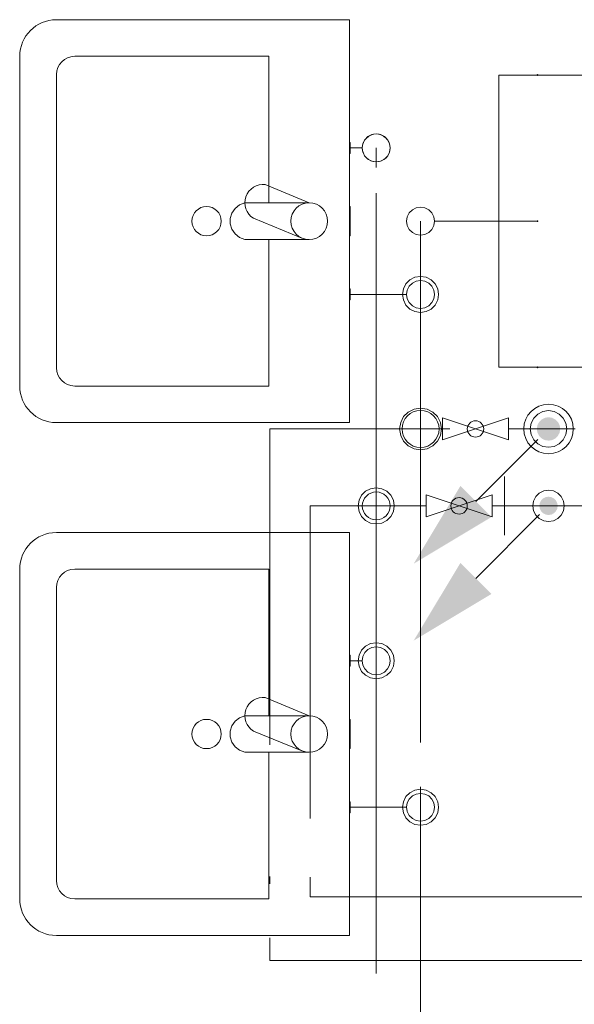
# Model space of a CAD drawing. Header units: millimetres. Extents: x -8524 to 49414, y -5950 to 2657.
# Tile 6 of 11: x 43913 to 44669, y -4271 to -2927. Entities that reach past the tile are written whole.
import ezdxf

# ---------------------------------------------------------------- set-up
doc = ezdxf.new("R2010")
doc.units = ezdxf.units.MM
doc.linetypes.add('DDS_LT3', pattern=[959.999986, 400, -179.999995, 10, -179.999995, 10, -179.999995])
doc.linetypes.add('DDS_LT4', pattern=[769.999991, 400, -179.999995, 10, -179.999995])
for name, color, linetype in [('Studená voda', 7, 'Continuous'), ('Teplá voda', 7, 'Continuous'), ('Zdravotní technika', 7, 'Continuous')]:
    doc.layers.add(name, color=color, linetype=linetype)

# ---------------------------------------------------------------- blocks, each defined once
blk = doc.blocks.new('Basin-Sink-Bidet-ID-46-8-29-901')
at = {"layer": 'Zdravotní technika', "color": 7, "lineweight": 5}
for p, q in [((-450, -225), (-450, 225)), ((-400, -200), (-400, 200)), ((-55, 25), (-115, 50)), ((-143, 25), (-55, 25)), ((-65, -23), (-131, 4)), ((-55, -25), (-143, -25)), ((-110, -25), (-110, -225)), ((-110, -225), (-375, -225)), ((0, -275), (-400, -275))]:
    blk.add_line(p, q, dxfattribs=at)
for points in [[(-400, 275), (0, 275), (0, -275)], [(-375, 225), (-110, 225), (-110, 25)], [(1, 107.5), (0, 107.5), (0, 92.5), (1, 92.5), (1, 107.5)], [(-143, -25), (-150.1, -22.2), (-156.1, -17.5), (-160.5, -11.1), (-162.7, -3.8), (-162.7, 3.8), (-160.5, 11.1), (-156.1, 17.5), (-150.1, 22.2), (-143, 25)], [(1, 20), (0, 20), (0, -20), (1, -20), (1, 20)], [(1, -92.5), (0, -92.5), (0, -107.5), (1, -107.5), (1, -92.5)]]:
    blk.add_lwpolyline(points, dxfattribs=at)
for centre, radius in [((-195, 0), 20), ((-55, 0), 25)]:
    blk.add_circle(centre, radius, dxfattribs=at)
for centre, radius, start, end in [((-400, 225), 50, 90, 180), ((-375, 200), 25, 90, 180), ((-117.7, 25.1), 25, 83.8988, 237.7432), ((-375, -200), 25, 180, 270), ((-400, -225), 50, 180, 270)]:
    blk.add_arc(centre, radius, start, end, dxfattribs=at)
blk = doc.blocks.new('Basin-Sink-Bidet-ID-46-8-29-992')
at = {"layer": 'Zdravotní technika', "color": 7, "lineweight": 5}
for p, q in [((-450, -225), (-450, 225)), ((-400, -200), (-400, 200)), ((-55, 25), (-115, 50)), ((-143, 25), (-55, 25)), ((-65, -23), (-131, 4)), ((-55, -25), (-143, -25)), ((-110, -25), (-110, -225)), ((-110, -225), (-375, -225)), ((0, -275), (-400, -275))]:
    blk.add_line(p, q, dxfattribs=at)
for points in [[(-400, 275), (0, 275), (0, -275)], [(-375, 225), (-110, 225), (-110, 25)], [(1, 107.5), (0, 107.5), (0, 92.5), (1, 92.5), (1, 107.5)], [(-143, -25), (-150.1, -22.2), (-156.1, -17.5), (-160.5, -11.1), (-162.7, -3.8), (-162.7, 3.8), (-160.5, 11.1), (-156.1, 17.5), (-150.1, 22.2), (-143, 25)], [(1, 20), (0, 20), (0, -20), (1, -20), (1, 20)], [(1, -92.5), (0, -92.5), (0, -107.5), (1, -107.5), (1, -92.5)]]:
    blk.add_lwpolyline(points, dxfattribs=at)
for centre, radius in [((-195, 0), 20), ((-55, 0), 25)]:
    blk.add_circle(centre, radius, dxfattribs=at)
for centre, radius, start, end in [((-400, 225), 50, 90, 180), ((-375, 200), 25, 90, 180), ((-117.7, 25.1), 25, 83.8988, 237.7432), ((-375, -200), 25, 180, 270), ((-400, -225), 50, 180, 270)]:
    blk.add_arc(centre, radius, start, end, dxfattribs=at)
blk = doc.blocks.new('WC-ID-46-8-29-2340')
at = {"layer": 'Zdravotní technika', "color": 7, "lineweight": 5}
for points in [[(-10.6, 199.4), (-147.8, 199.4), (-147.8, -199.4), (-10.6, -199.4), (-10.6, 199.4)], [(43.3, 153.3), (0, 163.3), (0, -164.4), (43.3, -154.4), (60.2, -151.1), (71.8, -153.3), (86.6, -154.4), (107.7, -158.9), (139.3, -170), (172.1, -182.2), (203.7, -192.2), (237.5, -196.7), (275.5, -195.6), (312.4, -191.1), (347.3, -184.4), (384.2, -173.3), (416.9, -161.1), (442.3, -148.9), (465.5, -134.4), (488.7, -117.8), (509.8, -100), (527.8, -83.3), (541.5, -66.7), (552.1, -51.1), (560.5, -33.3), (564.7, -14.4), (565.8, 0), (565.8, 5.6), (559.4, 32.2), (552.1, 48.9), (541.5, 65.6), (527.8, 82.2), (510.9, 98.9), (488.7, 116.7), (466.6, 133.3), (442.3, 148.9), (416.9, 160), (383.2, 173.3), (348.3, 183.3), (312.4, 190), (275.5, 194.4), (237.5, 195.6), (203.7, 191.1), (187.9, 186.7), (155.2, 175.6), (123.5, 163.3), (107.7, 157.8), (84.4, 151.1), (76, 151.1), (59.1, 151.1), (43.3, 153.3)], [(59.5, 150.9), (45.1, 91.4), (37.8, 30.3), (37.9, -31.2), (45.2, -92.2), (59.8, -151.8)], [(71.3, 151.2), (56.8, 91.4), (49.5, 30.2), (49.4, -31.5), (56.7, -92.8), (71.1, -152.6)], [(233.9, 136.7), (203.8, 124.4), (177.4, 104.9)], [(516.6, 38.1), (479.6, 76.8), (436.4, 107.7), (388.5, 129.7), (337.6, 141.9), (285.5, 144), (233.9, 135.9)], [(177, 104.6), (167.9, 33.7), (168, -37.8), (177.3, -108.6)], [(369.4, -21.1), (371.6, -4.4), (369.4, 12.2), (362.1, 26.7), (350.4, 38.9), (336.7, 45.6), (320.9, 48.9), (271.3, 48.9), (255.4, 46.7), (241.7, 38.9), (230.1, 26.7), (222.7, 12.2), (220.6, -4.4), (223.8, -22.2), (230.1, -35.6), (241.7, -47.8), (256.5, -55.6), (271.3, -57.8), (321.9, -57.8), (336.7, -54.4), (350.4, -47.8), (362.1, -35.6), (369.4, -21.1)], [(519.9, -37.8), (527.2, -12.5), (525.9, 13.9), (516, 38.1)], [(235.1, -140), (280, -148.7), (325.8, -149.2), (370.9, -141.7), (414.2, -126.2), (454.3, -103.2), (490.2, -73.4), (520.8, -37.6)], [(177.5, -109.3), (204.2, -128.6), (234.5, -140.5)]]:
    blk.add_lwpolyline(points, dxfattribs=at)
for centre, radius in [((-95, 199.5), 0.6), ((-95, 0), 0.6), ((0, 0), 5), ((-95, -199.5), 0.6)]:
    blk.add_circle(centre, radius, dxfattribs=at)
blk = doc.blocks.new('Začátek potrubí-PipeStart SV-PWC Studená voda D32-ID-46-8-29-361')
at = {"layer": 'Studená voda', "lineweight": 5}
for points in [[(16, 0), (15.2, 4.9), (12.9, 9.4), (9.4, 12.9), (4.9, 15.2), (0, 16), (-4.9, 15.2), (-9.4, 12.9), (-12.9, 9.4), (-15.2, 4.9), (-16, 0), (-15.2, -4.9), (-12.9, -9.4), (-9.4, -12.9), (-4.9, -15.2), (0, -16), (4.9, -15.2), (9.4, -12.9), (12.9, -9.4), (15.2, -4.9)], [(-183.8, -183.8), (-120.2, -77.8), (-77.8, -120.2)]]:
    blk.add_hatch(color=140, dxfattribs=at).paths.add_polyline_path(points)
at = {"layer": 'Studená voda', "color": 140, "lineweight": 5}
blk.add_line((-99, -99), (-14.6, -14.4), dxfattribs=at)
blk = doc.blocks.new('T-kus-T-kus SV-PWC Studená voda D32-ID-46-8-29-9282')
at = {"layer": 'Studená voda', "color": 140, "lineweight": 5}
blk.add_line((0, 0), (-34, 0), dxfattribs=at)
at = {"layer": 'Studená voda', "color": 140, "linetype": 'DDS_LT4', "lineweight": 5}
blk.add_line((0, 0), (0, 0), dxfattribs=at)
at = {"layer": 'Studená voda', "color": 140, "lineweight": 5}
blk.add_circle((0, 0), 33.8, dxfattribs=at)
blk.add_circle((0, 0), 33.8, dxfattribs=at)
blk = doc.blocks.new('Koleno-Koleno SV-PWC Studená voda D32-ID-46-8-29-470')
at = {"layer": 'Studená voda', "color": 140, "lineweight": 5}
blk.add_line((0, 0), (36.5, 0), dxfattribs=at)
blk.add_lwpolyline([(-7.7, 23.8), (0, 25), (7.7, 23.8), (14.7, 20.2), (20.2, 14.7), (23.8, 7.7), (25, 0), (23.8, -7.7), (20.2, -14.7), (14.7, -20.2), (7.7, -23.8), (0, -25), (-7.7, -23.8), (-14.7, -20.2), (-20.2, -14.7), (-23.8, -7.7), (-25, 0), (-23.8, 7.7), (-20.2, 14.7), (-14.7, 20.2), (-7.7, 23.8)], dxfattribs=at)
blk = doc.blocks.new('Začátek potrubí-PipeStart TV-PWH Teplá voda D25-ID-46-8-29-412')
at = {"layer": 'Teplá voda', "lineweight": 5}
for points in [[(12.5, 0), (11.9, 3.9), (10.1, 7.3), (7.3, 10.1), (3.9, 11.9), (0, 12.5), (-3.9, 11.9), (-7.3, 10.1), (-10.1, 7.3), (-11.9, 3.9), (-12.5, 0), (-11.9, -3.9), (-10.1, -7.3), (-7.3, -10.1), (-3.9, -11.9), (0, -12.5), (3.9, -11.9), (7.3, -10.1), (10.1, -7.3), (11.9, -3.9)], [(-183.8, -183.8), (-120.2, -77.8), (-77.8, -120.2)]]:
    blk.add_hatch(color=20, dxfattribs=at).paths.add_polyline_path(points)
at = {"layer": 'Teplá voda', "color": 20, "lineweight": 5}
blk.add_line((-99, -99), (-12.1, -12), dxfattribs=at)
blk = doc.blocks.new('T-kus-T-kus TV-PWH Teplá voda D25-ID-46-8-29-839')
at = {"layer": 'Teplá voda', "color": 20, "linetype": 'DDS_LT3', "lineweight": 5}
blk.add_line((30, 0), (-30, 0), dxfattribs=at)
at = {"layer": 'Teplá voda', "color": 20, "lineweight": 5}
blk.add_line((0, 0), (0, 0), dxfattribs=at)
blk.add_lwpolyline([(-6.6, 20.4), (0, 21.5), (6.6, 20.4), (12.6, 17.4), (17.4, 12.6), (20.4, 6.6), (21.5, 0), (20.4, -6.6), (17.4, -12.6), (12.6, -17.4), (6.6, -20.4), (0, -21.5), (-6.6, -20.4), (-12.6, -17.4), (-17.4, -12.6), (-20.4, -6.6), (-21.5, 0), (-20.4, 6.6), (-17.4, 12.6), (-12.6, 17.4), (-6.6, 20.4)], dxfattribs=at)
blk = doc.blocks.new('Segment trubky-TV-PWH Teplá voda D25-ID-46-8-29-945')
at = {"layer": 'Teplá voda', "color": 20, "linetype": 'DDS_LT3', "lineweight": 5}
blk.add_line((0, 0), (50, 0), dxfattribs=at)
blk = doc.blocks.new('T-kus-T-kus TV-PWH Teplá voda D20-ID-46-8-29-9135')
at = {"layer": 'Teplá voda', "color": 20, "linetype": 'DDS_LT3', "lineweight": 5}
blk.add_line((0, -27), (0, 27), dxfattribs=at)
at = {"layer": 'Teplá voda', "color": 20, "lineweight": 5}
blk.add_line((0, 0), (0, 0), dxfattribs=at)
blk.add_circle((0, 0), 19, dxfattribs=at)
blk = doc.blocks.new('Segment trubky-TV-PWH Teplá voda D20-ID-46-8-29-9169')
at = {"layer": 'Teplá voda', "color": 20, "linetype": 'DDS_LT3', "lineweight": 5}
blk.add_line((0, 0), (0, -157.4), dxfattribs=at)
blk = doc.blocks.new('T-kus-T-kus TV-PWH Teplá voda D20-ID-46-8-29-9364')
at = {"layer": 'Teplá voda', "color": 20, "linetype": 'DDS_LT3', "lineweight": 5}
blk.add_line((0, 27), (0, -27), dxfattribs=at)
at = {"layer": 'Teplá voda', "color": 20, "lineweight": 5}
blk.add_line((0, 0), (0, 0), dxfattribs=at)
blk.add_lwpolyline([(-23.4, -7.6), (-24.6, 0), (-23.4, 7.6), (-19.9, 14.5), (-14.5, 19.9), (-7.6, 23.4), (0, 24.6), (7.6, 23.4), (14.5, 19.9), (19.9, 14.5), (23.4, 7.6), (24.6, 0), (23.4, -7.6), (19.9, -14.5), (14.5, -19.9), (7.6, -23.4), (0, -24.6), (-7.6, -23.4), (-14.5, -19.9), (-19.9, -14.5), (-23.4, -7.6)], dxfattribs=at)
blk = doc.blocks.new('Segment trubky-TV-PWH Teplá voda D20-ID-46-8-29-9660')
at = {"layer": 'Teplá voda', "color": 20, "linetype": 'DDS_LT3', "lineweight": 5}
blk.add_line((0, 0), (0, -646), dxfattribs=at)
blk = doc.blocks.new('Koleno-Koleno TV-PWH Teplá voda D20-ID-46-8-29-6007')
at = {"layer": 'Teplá voda', "color": 20, "lineweight": 5}
for p, q in [((26.8, 0), (0, 0)), ((0, 0), (0, -26.8))]:
    blk.add_line(p, q, dxfattribs=at)
blk = doc.blocks.new('Segment trubky-TV-PWH Teplá voda D20-ID-46-8-29-7126')
at = {"layer": 'Teplá voda', "color": 20, "linetype": 'DDS_LT3', "lineweight": 5}
blk.add_line((0, 0), (0, -480.1), dxfattribs=at)
blk = doc.blocks.new('Koleno-Koleno TV-PWH Teplá voda D20-ID-46-8-29-10022')
at = {"layer": 'Teplá voda', "color": 20, "lineweight": 5}
for p, q in [((0, 26.8), (0, 0)), ((0, 0), (26.8, 0))]:
    blk.add_line(p, q, dxfattribs=at)
blk = doc.blocks.new('Segment trubky-TV-PWH Teplá voda D20-ID-46-8-29-14894')
at = {"layer": 'Teplá voda', "color": 20, "linetype": 'DDS_LT3', "lineweight": 5}
blk.add_line((0, 0), (3475.3, 0), dxfattribs=at)
blk = doc.blocks.new('Segment trubky-SV-PWC Studená voda D25-ID-46-8-29-8717')
at = {"layer": 'Studená voda', "color": 140, "linetype": 'DDS_LT4', "lineweight": 5}
blk.add_line((0, 0), (-20.6, 0), dxfattribs=at)
blk = doc.blocks.new('Ventil-Valve SV-PWC Studená voda D25-ID-46-8-29-15006')
at = {"layer": 'Studená voda', "color": 7, "lineweight": 5}
for points in [[(-45, 15), (-45, -15), (0, 0), (-45, 15)], [(45, 15), (45, -15), (0, 0), (45, 15)]]:
    blk.add_lwpolyline(points, dxfattribs=at)
blk.add_circle((0, 0), 11.2, dxfattribs=at)
blk = doc.blocks.new('T-kus-T-kus SV-PWC Studená voda D25-ID-46-8-29-8776')
at = {"layer": 'Studená voda', "color": 140, "linetype": 'DDS_LT4', "lineweight": 5}
blk.add_line((30, 0), (-30, 0), dxfattribs=at)
at = {"layer": 'Studená voda', "color": 140, "lineweight": 5}
blk.add_line((0, 0), (0, 0), dxfattribs=at)
blk.add_lwpolyline([(-8.8, 27.1), (0, 28.5), (8.8, 27.1), (16.8, 23.1), (23.1, 16.8), (27.1, 8.8), (28.5, 0), (27.1, -8.8), (23.1, -16.8), (16.8, -23.1), (8.8, -27.1), (0, -28.5), (-8.8, -27.1), (-16.8, -23.1), (-23.1, -16.8), (-27.1, -8.8), (-28.5, 0), (-27.1, 8.8), (-23.1, 16.8), (-16.8, 23.1), (-8.8, 27.1)], dxfattribs=at)
blk = doc.blocks.new('Segment trubky-SV-PWC Studená voda D25-ID-46-8-29-8826')
at = {"layer": 'Studená voda', "color": 140, "linetype": 'DDS_LT4', "lineweight": 5}
blk.add_line((0, 0), (-144.7, 0), dxfattribs=at)
blk = doc.blocks.new('Koleno-Koleno SV-PWC Studená voda D25-ID-46-8-29-12113')
at = {"layer": 'Studená voda', "color": 140, "lineweight": 5}
for p, q in [((31, 0), (0, 0)), ((0, 0), (0, -31))]:
    blk.add_line(p, q, dxfattribs=at)
blk = doc.blocks.new('Segment trubky-SV-PWC Studená voda D25-ID-46-8-29-12271')
at = {"layer": 'Studená voda', "color": 140, "linetype": 'DDS_LT4', "lineweight": 5}
blk.add_line((0, 0), (0, -663.7), dxfattribs=at)
blk = doc.blocks.new('Koleno-Koleno SV-PWC Studená voda D25-ID-46-8-29-12286')
at = {"layer": 'Studená voda', "color": 140, "lineweight": 5}
for p, q in [((0, 31), (0, 0)), ((0, 0), (31, 0))]:
    blk.add_line(p, q, dxfattribs=at)
blk = doc.blocks.new('Segment trubky-SV-PWC Studená voda D25-ID-46-8-29-12299')
at = {"layer": 'Studená voda', "color": 140, "linetype": 'DDS_LT4', "lineweight": 5}
blk.add_line((0, 0), (5.5, 0), dxfattribs=at)
blk = doc.blocks.new('Segment trubky-SV-PWC Studená voda D25-ID-46-8-29-14971')
at = {"layer": 'Studená voda', "color": 140, "linetype": 'DDS_LT4', "lineweight": 5}
blk.add_line((0, 0), (667.4, 0), dxfattribs=at)
blk = doc.blocks.new('Segment trubky-SV-PWC Studená voda D20-ID-46-8-29-8755')
at = {"layer": 'Studená voda', "color": 140, "linetype": 'DDS_LT4', "lineweight": 5}
blk.add_line((0, 0), (-132.7, 0), dxfattribs=at)
blk = doc.blocks.new('Koleno-Koleno SV-PWC Studená voda D20-ID-46-8-29-8862')
at = {"layer": 'Studená voda', "color": 140, "lineweight": 5}
blk.add_line((26.8, 0), (19, 0), dxfattribs=at)
blk.add_lwpolyline([(-5.9, 18.1), (0, 19), (5.9, 18.1), (11.2, 15.4), (15.4, 11.2), (18.1, 5.9), (19, 0), (18.1, -5.9), (15.4, -11.2), (11.2, -15.4), (5.9, -18.1), (0, -19), (-5.9, -18.1), (-11.2, -15.4), (-15.4, -11.2), (-18.1, -5.9), (-19, 0), (-18.1, 5.9), (-15.4, 11.2), (-11.2, 15.4), (-5.9, 18.1)], dxfattribs=at)
blk = doc.blocks.new('Koleno-Koleno SV-PWC Studená voda D20-ID-46-8-29-8905')
at = {"layer": 'Studená voda', "color": 140, "lineweight": 5}
blk.add_line((0, 0), (0, -26.8), dxfattribs=at)
blk.add_lwpolyline([(18.1, 5.9), (19, 0), (18.1, -5.9), (15.4, -11.2), (11.2, -15.4), (5.9, -18.1), (0, -19), (-5.9, -18.1), (-11.2, -15.4), (-15.4, -11.2), (-18.1, -5.9), (-19, 0), (-18.1, 5.9), (-15.4, 11.2), (-11.2, 15.4), (-5.9, 18.1), (0, 19), (5.9, 18.1), (11.2, 15.4), (15.4, 11.2), (18.1, 5.9)], dxfattribs=at)
blk = doc.blocks.new('Segment trubky-SV-PWC Studená voda D20-ID-46-8-29-8911')
at = {"layer": 'Studená voda', "color": 140, "linetype": 'DDS_LT4', "lineweight": 5}
blk.add_line((0, 0), (0, -46.2), dxfattribs=at)
blk = doc.blocks.new('T-kus-T-kus SV-PWC Studená voda D20-ID-46-8-29-8978')
at = {"layer": 'Studená voda', "color": 140, "linetype": 'DDS_LT4', "lineweight": 5}
blk.add_line((0, 27), (0, -27), dxfattribs=at)
at = {"layer": 'Studená voda', "color": 140, "lineweight": 5}
blk.add_line((0, 0), (0, 0), dxfattribs=at)
blk.add_lwpolyline([(-23.4, -7.6), (-24.6, 0), (-23.4, 7.6), (-19.9, 14.5), (-14.5, 19.9), (-7.6, 23.4), (0, 24.6), (7.6, 23.4), (14.5, 19.9), (19.9, 14.5), (23.4, 7.6), (24.6, 0), (23.4, -7.6), (19.9, -14.5), (14.5, -19.9), (7.6, -23.4), (0, -24.6), (-7.6, -23.4), (-14.5, -19.9), (-19.9, -14.5), (-23.4, -7.6)], dxfattribs=at)
blk = doc.blocks.new('Segment trubky-SV-PWC Studená voda D20-ID-46-8-29-9000')
at = {"layer": 'Studená voda', "color": 140, "linetype": 'DDS_LT4', "lineweight": 5}
blk.add_line((0, 0), (0, -128.6), dxfattribs=at)
blk = doc.blocks.new('T-kus-T-kus SV-PWC Studená voda D20-ID-46-8-29-9058')
at = {"layer": 'Studená voda', "color": 140, "linetype": 'DDS_LT4', "lineweight": 5}
blk.add_line((0, 28), (0, -28), dxfattribs=at)
at = {"layer": 'Studená voda', "color": 140, "lineweight": 5}
blk.add_line((0, 0), (0, 0), dxfattribs=at)
blk.add_circle((0, 0), 25.3, dxfattribs=at)
blk = doc.blocks.new('Přechodka-redukce-Reducer SV-PWC Studená voda D20-ID-46-8-29-12408')
at = {"layer": 'Studená voda', "color": 140, "linetype": 'DDS_LT4', "lineweight": 5}
blk.add_line((-40, 0), (40, 0), dxfattribs=at)
blk = doc.blocks.new('Segment trubky-SV-PWC Studená voda D25-ID-46-8-29-14914')
at = {"layer": 'Studená voda', "color": 140, "linetype": 'DDS_LT4', "lineweight": 5}
blk.add_line((0, 0), (0, -460.4), dxfattribs=at)
blk = doc.blocks.new('T-kus-T-kus SV-PWC Studená voda D25-ID-46-8-29-9211')
at = {"layer": 'Studená voda', "color": 140, "linetype": 'DDS_LT4', "lineweight": 5}
blk.add_line((0, 28), (0, -28), dxfattribs=at)
at = {"layer": 'Studená voda', "color": 140, "lineweight": 5}
blk.add_line((0, 0), (0, 0), dxfattribs=at)
blk.add_lwpolyline([(-23.4, -7.6), (-24.6, 0), (-23.4, 7.6), (-19.9, 14.5), (-14.5, 19.9), (-7.6, 23.4), (0, 24.6), (7.6, 23.4), (14.5, 19.9), (19.9, 14.5), (23.4, 7.6), (24.6, 0), (23.4, -7.6), (19.9, -14.5), (14.5, -19.9), (7.6, -23.4), (0, -24.6), (-7.6, -23.4), (-14.5, -19.9), (-19.9, -14.5), (-23.4, -7.6)], dxfattribs=at)
blk = doc.blocks.new('Segment trubky-SV-PWC Studená voda D25-ID-46-8-29-12187')
at = {"layer": 'Studená voda', "color": 140, "linetype": 'DDS_LT4', "lineweight": 5}
blk.add_line((0, 0), (0, -644), dxfattribs=at)
blk = doc.blocks.new('Segment trubky-SV-PWC Studená voda D20-ID-46-8-29-9019')
at = {"layer": 'Studená voda', "color": 140, "linetype": 'DDS_LT4', "lineweight": 5}
blk.add_line((0, 0), (70.1, 0), dxfattribs=at)
blk = doc.blocks.new('Koleno-Koleno SV-PWC Studená voda D20-ID-46-8-29-8994')
at = {"layer": 'Studená voda', "color": 140, "lineweight": 5}
blk.add_line((-26.8, 0), (-19, 0), dxfattribs=at)
blk.add_lwpolyline([(5.9, -18.1), (0, -19), (-5.9, -18.1), (-11.2, -15.4), (-15.4, -11.2), (-18.1, -5.9), (-19, 0), (-18.1, 5.9), (-15.4, 11.2), (-11.2, 15.4), (-5.9, 18.1), (0, 19), (5.9, 18.1), (11.2, 15.4), (15.4, 11.2), (18.1, 5.9), (19, 0), (18.1, -5.9), (15.4, -11.2), (11.2, -15.4), (5.9, -18.1)], dxfattribs=at)
blk = doc.blocks.new('Segment trubky-SV-PWC Studená voda D20-ID-46-8-29-9250')
at = {"layer": 'Studená voda', "color": 140, "linetype": 'DDS_LT4', "lineweight": 5}
blk.add_line((0, 0), (70.1, 0), dxfattribs=at)
blk = doc.blocks.new('Koleno-Koleno SV-PWC Studená voda D20-ID-46-8-29-9222')
at = {"layer": 'Studená voda', "color": 140, "lineweight": 5}
blk.add_line((-26.8, 0), (-19, 0), dxfattribs=at)
blk.add_lwpolyline([(5.9, -18.1), (0, -19), (-5.9, -18.1), (-11.2, -15.4), (-15.4, -11.2), (-18.1, -5.9), (-19, 0), (-18.1, 5.9), (-15.4, 11.2), (-11.2, 15.4), (-5.9, 18.1), (0, 19), (5.9, 18.1), (11.2, 15.4), (15.4, 11.2), (18.1, 5.9), (19, 0), (18.1, -5.9), (15.4, -11.2), (11.2, -15.4), (5.9, -18.1)], dxfattribs=at)
blk = doc.blocks.new('Segment trubky-TV-PWH Teplá voda D20-ID-46-8-29-9782')
at = {"layer": 'Teplá voda', "color": 20, "linetype": 'DDS_LT3', "lineweight": 5}
blk.add_line((0, 0), (0, 434.8), dxfattribs=at)
blk = doc.blocks.new('Koleno-Koleno TV-PWH Teplá voda D20-ID-46-8-29-9814')
at = {"layer": 'Teplá voda', "color": 20, "lineweight": 5}
blk.add_line((0, -26.8), (0, 0), dxfattribs=at)
blk.add_circle((0, 0), 19, dxfattribs=at)
blk = doc.blocks.new('Segment trubky-TV-PWH Teplá voda D20-ID-46-8-29-9878')
at = {"layer": 'Teplá voda', "color": 20, "linetype": 'DDS_LT3', "lineweight": 5}
blk.add_line((0, 0), (9.6, 0), dxfattribs=at)
blk = doc.blocks.new('Koleno-Koleno TV-PWH Teplá voda D20-ID-46-8-29-9854')
at = {"layer": 'Teplá voda', "color": 20, "lineweight": 5}
blk.add_line((-26.8, 0), (-19, 0), dxfattribs=at)
blk.add_lwpolyline([(5.9, -18.1), (0, -19), (-5.9, -18.1), (-11.2, -15.4), (-15.4, -11.2), (-18.1, -5.9), (-19, 0), (-18.1, 5.9), (-15.4, 11.2), (-11.2, 15.4), (-5.9, 18.1), (0, 19), (5.9, 18.1), (11.2, 15.4), (15.4, 11.2), (18.1, 5.9), (19, 0), (18.1, -5.9), (15.4, -11.2), (11.2, -15.4), (5.9, -18.1)], dxfattribs=at)
blk = doc.blocks.new('Segment trubky-TV-PWH Teplá voda D20-ID-46-8-29-9950')
at = {"layer": 'Teplá voda', "color": 20, "linetype": 'DDS_LT3', "lineweight": 5}
blk.add_line((0, 0), (9.6, 0), dxfattribs=at)
blk = doc.blocks.new('Koleno-Koleno TV-PWH Teplá voda D20-ID-46-8-29-9926')
at = {"layer": 'Teplá voda', "color": 20, "lineweight": 5}
blk.add_line((-26.8, 0), (-19, 0), dxfattribs=at)
blk.add_lwpolyline([(5.9, -18.1), (0, -19), (-5.9, -18.1), (-11.2, -15.4), (-15.4, -11.2), (-18.1, -5.9), (-19, 0), (-18.1, 5.9), (-15.4, 11.2), (-11.2, 15.4), (-5.9, 18.1), (0, 19), (5.9, 18.1), (11.2, 15.4), (15.4, 11.2), (18.1, 5.9), (19, 0), (18.1, -5.9), (15.4, -11.2), (11.2, -15.4), (5.9, -18.1)], dxfattribs=at)
blk = doc.blocks.new('Segment trubky-TV-PWH Teplá voda D25-ID-46-8-29-9178')
at = {"layer": 'Teplá voda', "color": 20, "linetype": 'DDS_LT3', "lineweight": 5}
blk.add_line((0, 0), (-30, 0), dxfattribs=at)
blk = doc.blocks.new('Přechodka-redukce-Reducer TV-PWH Teplá voda D25-ID-46-8-29-14634')
at = {"layer": 'Teplá voda', "color": 20, "linetype": 'DDS_LT3', "lineweight": 5}
blk.add_line((0, 40), (0, -40), dxfattribs=at)
blk = doc.blocks.new('Segment trubky-TV-PWH Teplá voda D20-ID-46-8-29-14284')
at = {"layer": 'Teplá voda', "color": 20, "linetype": 'DDS_LT3', "lineweight": 5}
blk.add_line((0, 0), (-17, 0), dxfattribs=at)
blk = doc.blocks.new('Ventil-Valve TV-PWH Teplá voda D20-ID-46-8-29-15028')
at = {"layer": 'Teplá voda', "color": 7, "lineweight": 5}
for points in [[(-45, 15), (-45, -15), (0, 0), (-45, 15)], [(45, 15), (45, -15), (0, 0), (45, 15)]]:
    blk.add_lwpolyline(points, dxfattribs=at)
blk.add_circle((0, 0), 11.2, dxfattribs=at)
blk = doc.blocks.new('Segment trubky-TV-PWH Teplá voda D20-ID-46-8-29-15015')
at = {"layer": 'Teplá voda', "color": 20, "linetype": 'DDS_LT3', "lineweight": 5}
blk.add_line((0, 0), (-41.2, 0), dxfattribs=at)
blk = doc.blocks.new('T-kus-T-kus TV-PWH Teplá voda D20-ID-46-8-29-9934')
at = {"layer": 'Teplá voda', "color": 20, "linetype": 'DDS_LT3', "lineweight": 5}
blk.add_line((27, 0), (-27, 0), dxfattribs=at)
at = {"layer": 'Teplá voda', "color": 20, "lineweight": 5}
blk.add_line((0, 0), (0, 0), dxfattribs=at)
blk.add_lwpolyline([(-7.6, 23.4), (0, 24.6), (7.6, 23.4), (14.5, 19.9), (19.9, 14.5), (23.4, 7.6), (24.6, 0), (23.4, -7.6), (19.9, -14.5), (14.5, -19.9), (7.6, -23.4), (0, -24.6), (-7.6, -23.4), (-14.5, -19.9), (-19.9, -14.5), (-23.4, -7.6), (-24.6, 0), (-23.4, 7.6), (-19.9, 14.5), (-14.5, 19.9), (-7.6, 23.4)], dxfattribs=at)
blk = doc.blocks.new('Segment trubky-TV-PWH Teplá voda D20-ID-46-8-29-9918')
at = {"layer": 'Teplá voda', "color": 20, "linetype": 'DDS_LT3', "lineweight": 5}
blk.add_line((0, 0), (-36.4, 0), dxfattribs=at)

msp = doc.modelspace()

# ---------------------------------------------------------------- block references
at = {"layer": 'Studená voda', "color": 140, "lineweight": 5}
for name, p in [('Koleno-Koleno SV-PWC Studená voda D20-ID-46-8-29-8862', (44459.4, -3202.5)), ('Koleno-Koleno SV-PWC Studená voda D20-ID-46-8-29-8905', (44459.4, -3202.5)), ('Koleno-Koleno SV-PWC Studená voda D20-ID-46-8-29-8994', (44459.4, -3302.5)), ('Koleno-Koleno SV-PWC Studená voda D32-ID-46-8-29-470', (44634, -3486.1)), ('Začátek potrubí-PipeStart SV-PWC Studená voda D32-ID-46-8-29-361', (44634, -3486.1)), ('Koleno-Koleno SV-PWC Studená voda D25-ID-46-8-29-12113', (44253.7, -3486.1)), ('Koleno-Koleno SV-PWC Studená voda D20-ID-46-8-29-9222', (44459.4, -4002.5)), ('Koleno-Koleno SV-PWC Studená voda D25-ID-46-8-29-12286', (44253.7, -4211.8))]:
    msp.add_blockref(name, p, dxfattribs=at)
at = {"layer": 'Studená voda', "color": 140, "linetype": 'DDS_LT4', "lineweight": 5}
for name, p in [('Segment trubky-SV-PWC Studená voda D20-ID-46-8-29-8755', (44618.9, -3202.5)), ('Segment trubky-SV-PWC Studená voda D20-ID-46-8-29-8911', (44459.4, -3229.3)), ('T-kus-T-kus SV-PWC Studená voda D20-ID-46-8-29-8978', (44459.4, -3302.5)), ('Segment trubky-SV-PWC Studená voda D20-ID-46-8-29-9019', (44362.5, -3302.5)), ('Segment trubky-SV-PWC Studená voda D20-ID-46-8-29-9000', (44459.4, -3329.5)), ('T-kus-T-kus SV-PWC Studená voda D32-ID-46-8-29-9282', (44634, -3486.1)), ('T-kus-T-kus SV-PWC Studená voda D25-ID-46-8-29-8776', (44459.4, -3486.1)), ('T-kus-T-kus SV-PWC Studená voda D20-ID-46-8-29-9058', (44459.4, -3486.1)), ('Segment trubky-SV-PWC Studená voda D25-ID-46-8-29-8826', (44429.4, -3486.1)), ('Přechodka-redukce-Reducer SV-PWC Studená voda D20-ID-46-8-29-12408', (44459.4, -3486.1)), ('Segment trubky-SV-PWC Studená voda D25-ID-46-8-29-8717', (44600, -3486.1)), ('Segment trubky-SV-PWC Studená voda D25-ID-46-8-29-12271', (44253.7, -3517.1)), ('Segment trubky-SV-PWC Studená voda D25-ID-46-8-29-14914', (44459.4, -3514.1)), ('T-kus-T-kus SV-PWC Studená voda D25-ID-46-8-29-9211', (44459.4, -4002.5)), ('Segment trubky-SV-PWC Studená voda D20-ID-46-8-29-9250', (44362.5, -4002.5)), ('Segment trubky-SV-PWC Studená voda D25-ID-46-8-29-12187', (44459.4, -4030.5)), ('Segment trubky-SV-PWC Studená voda D25-ID-46-8-29-12299', (44284.7, -4211.8)), ('Segment trubky-SV-PWC Studená voda D25-ID-46-8-29-14971', (44290.2, -4211.8))]:
    msp.add_blockref(name, p, dxfattribs=at)
at = {"layer": 'Studená voda', "color": 7, "lineweight": 5}
msp.add_blockref('Ventil-Valve SV-PWC Studená voda D25-ID-46-8-29-15006', (44534.4, -3486.1), dxfattribs=at)
at = {"layer": 'Teplá voda', "color": 20, "lineweight": 5}
for name, p in [('Koleno-Koleno TV-PWH Teplá voda D20-ID-46-8-29-9854', (44398.9, -3102.5)), ('Koleno-Koleno TV-PWH Teplá voda D20-ID-46-8-29-9814', (44398.9, -3102.5)), ('Začátek potrubí-PipeStart TV-PWH Teplá voda D25-ID-46-8-29-412', (44634, -3591.1)), ('Koleno-Koleno TV-PWH Teplá voda D20-ID-46-8-29-6007', (44308.6, -3591.1)), ('Koleno-Koleno TV-PWH Teplá voda D20-ID-46-8-29-9926', (44398.9, -3802.5)), ('Koleno-Koleno TV-PWH Teplá voda D20-ID-46-8-29-10022', (44308.6, -4124.8))]:
    msp.add_blockref(name, p, dxfattribs=at)
at = {"layer": 'Teplá voda', "color": 20, "linetype": 'DDS_LT3', "lineweight": 5}
for name, p in [('Segment trubky-TV-PWH Teplá voda D20-ID-46-8-29-9878', (44362.5, -3102.5)), ('Segment trubky-TV-PWH Teplá voda D20-ID-46-8-29-9782', (44398.9, -3564.1)), ('Přechodka-redukce-Reducer TV-PWH Teplá voda D25-ID-46-8-29-14634', (44574, -3591.1)), ('T-kus-T-kus TV-PWH Teplá voda D20-ID-46-8-29-9934', (44398.9, -3591.1)), ('T-kus-T-kus TV-PWH Teplá voda D20-ID-46-8-29-9135', (44398.9, -3591.1)), ('T-kus-T-kus TV-PWH Teplá voda D25-ID-46-8-29-839', (44634, -3591.1)), ('Segment trubky-TV-PWH Teplá voda D20-ID-46-8-29-9918', (44371.9, -3591.1)), ('Segment trubky-TV-PWH Teplá voda D20-ID-46-8-29-15015', (44467, -3591.1)), ('Segment trubky-TV-PWH Teplá voda D20-ID-46-8-29-14284', (44574, -3591.1)), ('Segment trubky-TV-PWH Teplá voda D25-ID-46-8-29-9178', (44604, -3591.1)), ('Segment trubky-TV-PWH Teplá voda D25-ID-46-8-29-945', (44664, -3591.1)), ('Segment trubky-TV-PWH Teplá voda D20-ID-46-8-29-7126', (44308.6, -3617.9)), ('Segment trubky-TV-PWH Teplá voda D20-ID-46-8-29-9169', (44398.9, -3618.1)), ('T-kus-T-kus TV-PWH Teplá voda D20-ID-46-8-29-9364', (44398.9, -3802.5)), ('Segment trubky-TV-PWH Teplá voda D20-ID-46-8-29-9950', (44362.5, -3802.5)), ('Segment trubky-TV-PWH Teplá voda D20-ID-46-8-29-9660', (44398.9, -3829.5)), ('Segment trubky-TV-PWH Teplá voda D20-ID-46-8-29-14894', (44335.4, -4124.8))]:
    msp.add_blockref(name, p, dxfattribs=at)
at = {"layer": 'Teplá voda', "color": 7, "lineweight": 5}
msp.add_blockref('Ventil-Valve TV-PWH Teplá voda D20-ID-46-8-29-15028', (44512, -3591.1), dxfattribs=at)
at = {"layer": 'Zdravotní technika', "color": 7, "lineweight": 5}
for name, p in [('Basin-Sink-Bidet-ID-46-8-29-992', (44362.5, -3202.5)), ('WC-ID-46-8-29-2340', (44713.9, -3202.5)), ('Basin-Sink-Bidet-ID-46-8-29-901', (44362.5, -3902.5))]:
    msp.add_blockref(name, p, dxfattribs=at)

doc.saveas('drawing.dxf')
